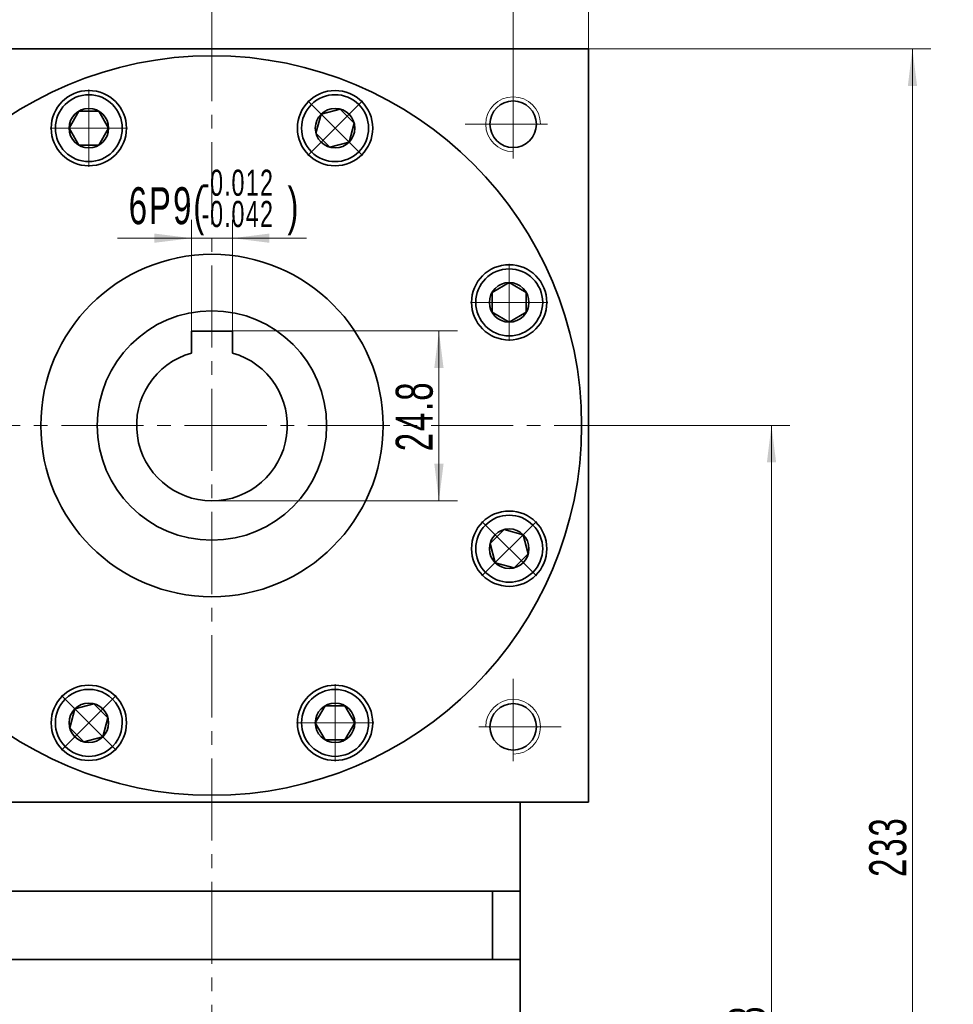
# Model space of a CAD drawing. Header units: millimetres. Extents: x 1110 to 2087, y -85 to 606.
# Tile 6 of 7: x 1703 to 1839, y 334 to 477. Entities that reach past the tile are written whole.
import ezdxf

# ---------------------------------------------------------------- set-up
doc = ezdxf.new("R2010")
doc.units = ezdxf.units.MM
doc.set_wipeout_variables(frame=1)
doc.linetypes.add('点画线', pattern=[18, 12, -2, 2, -2])
doc.layers.get('0').update_dxf_attribs({"lineweight": 35})
for name, color, linetype, lineweight in [('EB0', 7, 'Continuous', 35), ('中心线层', 1, '点画线', 18), ('尺寸线层', 3, 'Continuous', 18), ('粗实线层', 7, 'Continuous', 35)]:
    doc.layers.add(name, color=color, linetype=linetype, lineweight=lineweight)
doc.styles.add('标准', font='txt', dxfattribs={"width": 0.667})
doc.dimstyles.new('a4-1-1', dxfattribs={"dimtxt": 3, "dimasz": 3, "dimexe": 1.5, "dimexo": 0, "dimgap": 0.5, "dimtad": 1, "dimdec": 3, "dimdsep": 46, "dimtxsty": '标准', "dimblk": '_CAXARROW', "dimcen": 0, "dimdle": 6, "dimazin": 2, "dimtfac": 0.707107, "dimtdec": 3, "dimtix": 1, "dimtmove": 2, "dimatfit": 3, "dimfxl": 0, "dimfrac": 2, "dimtolj": 1, "dimarcsym": 0})

# ---------------------------------------------------------------- blocks, each defined once
blk = doc.blocks.new('*X7')
at = {"layer": '尺寸线层', "linetype": 'Continuous'}
for points in [[(1675.75, 498.99), (1681.15, 499.66), (1681.15, 498.31)], [(1785.75, 498.99), (1780.35, 499.66), (1780.35, 498.31)]]:
    blk.add_hatch(color=0, dxfattribs=at).paths.add_polyline_path(points, flags=0)
at = {"layer": '尺寸线层', "color": 0, "linetype": 'Continuous'}
for p, q in [((1675.75, 473.16), (1675.75, 501.69)), ((1785.75, 473.16), (1785.75, 501.69)), ((1675.75, 498.99), (1785.75, 498.99))]:
    blk.add_line(p, q, dxfattribs=at)
at = {"layer": '尺寸线层', "color": 0, "insert": (1730.75, 502.56), "char_height": 5.4, "width": 14.3527, "attachment_point": 5, "line_spacing_factor": 1.15057, "style": '标准'}
blk.add_mtext('\\T1.1;110', dxfattribs=at)
blk = doc.blocks.new('_CAXARROW')
blk.add_hatch(color=0).paths.add_polyline_path([(0, 0), (-1, 0.125), (-1, -0.125)], flags=0)
blk = doc.blocks.new('*X11')
at = {"layer": '尺寸线层', "linetype": 'Continuous'}
for points in [[(1686.75, 484.73), (1692.15, 485.4), (1692.15, 484.05)], [(1730.75, 484.73), (1725.35, 485.4), (1725.35, 484.05)]]:
    blk.add_hatch(color=0, dxfattribs=at).paths.add_polyline_path(points, flags=0)
at = {"layer": '尺寸线层', "color": 0, "linetype": 'Continuous'}
for p, q in [((1686.75, 469.16), (1686.75, 487.43)), ((1730.75, 476.15), (1730.75, 487.43)), ((1686.75, 484.73), (1730.75, 484.73))]:
    blk.add_line(p, q, dxfattribs=at)
at = {"layer": '尺寸线层', "color": 0, "insert": (1708.75, 488.3), "char_height": 5.4, "width": 10.8, "attachment_point": 5, "line_spacing_factor": 1.15057, "style": '标准'}
blk.add_mtext('\\T1.1;44', dxfattribs=at)
blk = doc.blocks.new('*X12')
at = {"layer": '尺寸线层', "linetype": 'Continuous'}
for points in [[(1730.75, 484.73), (1736.15, 485.4), (1736.15, 484.05)], [(1774.75, 484.73), (1769.35, 485.4), (1769.35, 484.05)]]:
    blk.add_hatch(color=0, dxfattribs=at).paths.add_polyline_path(points, flags=0)
at = {"layer": '尺寸线层', "color": 0, "linetype": 'Continuous'}
for p, q in [((1730.75, 476.15), (1730.75, 487.43)), ((1774.75, 469.16), (1774.75, 487.43)), ((1730.75, 484.73), (1774.75, 484.73))]:
    blk.add_line(p, q, dxfattribs=at)
at = {"layer": '尺寸线层', "color": 0, "insert": (1752.75, 488.3), "char_height": 5.4, "width": 10.8, "attachment_point": 5, "line_spacing_factor": 1.15057, "style": '标准'}
blk.add_mtext('\\T1.1;44', dxfattribs=at)
blk = doc.blocks.new('*X13')
at = {"layer": '尺寸线层', "linetype": 'Continuous'}
for points in [[(1812.48, 418.16), (1813.16, 412.76), (1811.81, 412.76)], [(1812.48, 240.15), (1813.16, 245.55), (1811.81, 245.55)]]:
    blk.add_hatch(color=0, dxfattribs=at).paths.add_polyline_path(points, flags=0)
at = {"layer": '尺寸线层', "color": 0, "linetype": 'Continuous'}
for p, q in [((1788.75, 418.16), (1815.18, 418.16)), ((1812.48, 418.16), (1812.48, 240.15)), ((1795.75, 240.15), (1815.18, 240.15))]:
    blk.add_line(p, q, dxfattribs=at)
at = {"layer": '尺寸线层', "color": 0, "insert": (1808.91, 329.15), "char_height": 5.4, "width": 14.0022, "attachment_point": 5, "rotation": 90, "line_spacing_factor": 1.15057, "style": '标准'}
blk.add_mtext('\\T1.1;178', dxfattribs=at)
blk = doc.blocks.new('*X14')
at = {"layer": '尺寸线层', "linetype": 'Continuous'}
for points in [[(1833.07, 473.16), (1833.75, 467.76), (1832.4, 467.76)], [(1833.07, 240.15), (1833.75, 245.55), (1832.4, 245.55)]]:
    blk.add_hatch(color=0, dxfattribs=at).paths.add_polyline_path(points, flags=0)
at = {"layer": '尺寸线层', "color": 0, "linetype": 'Continuous'}
for p, q in [((1785.75, 473.16), (1835.77, 473.16)), ((1833.07, 473.16), (1833.07, 240.15)), ((1795.75, 240.15), (1835.77, 240.15))]:
    blk.add_line(p, q, dxfattribs=at)
at = {"layer": '尺寸线层', "color": 0, "insert": (1829.5, 356.65), "char_height": 5.4, "width": 14.4695, "attachment_point": 5, "rotation": 90, "line_spacing_factor": 1.15057, "style": '标准'}
blk.add_mtext('\\T1.1;233', dxfattribs=at)
blk = doc.blocks.new('*X15')
at = {"layer": '中心线层', "linetype": '点画线', "lineweight": 18}
for p, q in [((0, -5.64), (0, 5.64)), ((-5.64, 0), (5.64, 0))]:
    blk.add_line(p, q, dxfattribs=at)
at = {"layer": '粗实线层'}
for p, q in [((-2.89, 0), (-1.44, 2.5)), ((-1.44, 2.5), (1.44, 2.5)), ((2.89, 0), (1.44, 2.5)), ((2.89, 0), (1.44, 2.5)), ((-2.89, 0), (-1.44, -2.5)), ((2.89, 0), (1.44, -2.5)), ((-1.44, -2.5), (1.44, -2.5))]:
    blk.add_line(p, q, dxfattribs=at)
blk.add_circle((0, 0), 2.89, dxfattribs=at)
for start, end in [(0, 180), (180, 360)]:
    blk.add_arc((0, 0), 4.89, start, end, dxfattribs=at)
blk = doc.blocks.new('*X18')
at = {"layer": '尺寸线层', "color": 0, "char_height": 5.4, "attachment_point": 1, "line_spacing_factor": 1.15057, "style": '标准'}
for s, insert, width in [('\\T1.1;{\\H0.707107x;-0.012}', (1729.23, 455.52), 45.8159), ('\\T1.1;6P9(', (1718.59, 452.96), 97.2669), ('\\T1.1;)', (1741.78, 452.96), 97.2669), ('\\T1.1;{\\H0.707107x;-0.042}', (1729.23, 450.96), 45.8159)]:
    blk.add_mtext(s, dxfattribs=dict(at, insert=insert, width=width))
blk = doc.blocks.new('*X17')
at = {"layer": '尺寸线层', "linetype": 'Continuous'}
for points in [[(1727.75, 445.51), (1722.35, 444.84), (1722.35, 446.19)], [(1733.75, 445.51), (1739.15, 444.84), (1739.15, 446.19)]]:
    blk.add_hatch(color=0, dxfattribs=at).paths.add_polyline_path(points, flags=0)
at = {"layer": '尺寸线层', "color": 0, "linetype": 'Continuous'}
for p, q in [((1727.75, 431.96), (1727.75, 448.21)), ((1733.75, 431.96), (1733.75, 448.21)), ((1744.55, 445.51), (1716.95, 445.51))]:
    blk.add_line(p, q, dxfattribs=at)
at = {"layer": '尺寸线层', "color": 0}
blk.add_blockref('*X18', (0, 0), dxfattribs=at)
blk = doc.blocks.new('*X19')
at = {"layer": '尺寸线层', "linetype": 'Continuous'}
for points in [[(1763.9, 431.96), (1764.58, 426.56), (1763.23, 426.56)], [(1763.9, 407.16), (1764.58, 412.56), (1763.23, 412.56)]]:
    blk.add_hatch(color=0, dxfattribs=at).paths.add_polyline_path(points, flags=0)
at = {"layer": '尺寸线层', "color": 0, "linetype": 'Continuous'}
for p, q in [((1733.75, 431.96), (1766.6, 431.96)), ((1763.9, 431.96), (1763.9, 407.16)), ((1730.75, 407.16), (1766.6, 407.16))]:
    blk.add_line(p, q, dxfattribs=at)
at = {"layer": '尺寸线层', "color": 0, "insert": (1760.33, 419.56), "char_height": 5.4, "width": 19.7184, "attachment_point": 5, "rotation": 90, "line_spacing_factor": 1.15057, "style": '标准'}
blk.add_mtext('\\T1.1;24.8', dxfattribs=at)

msp = doc.modelspace()

# ---------------------------------------------------------------- linework, layer by layer
at = {"layer": 'EB0'}
for p, q in [((1775.7462, 350.1551), (1685.7462, 350.1551)), ((1770.7462, 350.1551), (1775.7462, 350.1551)), ((1771.7462, 350.1551), (1771.7462, 340.1551)), ((1775.7462, 350.1551), (1775.7462, 340.1551)), ((1775.7462, 340.1551), (1685.7462, 340.1551)), ((1775.7462, 340.1551), (1775.7462, 305.6551))]:
    msp.add_line(p, q, dxfattribs=at)
at = {"layer": '中心线层'}
for p, q in [((1730.7462, 231.5342), (1730.7462, 476.1503)), ((1774.7462, 469.1551), (1774.7462, 455.1551)), ((1767.7462, 462.1551), (1781.7462, 462.1551)), ((1672.7462, 418.1551), (1788.7462, 418.1551)), ((1774.7462, 381.1551), (1774.7462, 367.1551)), ((1781.7462, 374.1551), (1767.7462, 374.1551))]:
    msp.add_line(p, q, dxfattribs=at)
at = {"layer": '粗实线层'}
for p, q in [((1733.7462, 431.9551), (1727.7462, 431.9551)), ((1727.7462, 431.9551), (1727.7462, 428.7381)), ((1733.7462, 431.9551), (1733.7462, 428.7381)), ((1775.7462, 350.1551), (1775.7462, 363.1551))]:
    msp.add_line(p, q, dxfattribs=at)
for points in [[(1675.7462, 472.5551), (1675.7462, 473.1551), (1785.7462, 473.1551), (1785.7462, 472.5551)], [(1785.7462, 363.1551), (1785.7462, 473.1551)], [(1785.7462, 363.1551), (1675.7462, 363.1551)]]:
    msp.add_lwpolyline(points, dxfattribs=at)
for centre, radius in [((1730.7462, 418.1551), 54), ((1712.7601, 461.5775), 5.5), ((1748.7324, 461.5775), 5.5), ((1774.7462, 462.1551), 3.4), ((1730.7462, 418.1551), 25), ((1774.1686, 436.1412), 5.5), ((1730.7462, 418.1551), 16.75), ((1774.1686, 400.169), 5.5), ((1712.7601, 374.7328), 5.5), ((1748.7324, 374.7328), 5.5), ((1774.7462, 374.1551), 3.4)]:
    msp.add_circle(centre, radius, dxfattribs=at)
at = {"layer": '粗实线层', "lineweight": 18}
for centre, start, end in [((1774.7462, 462.1551), 0, 270), ((1774.7462, 374.1551), 270, 180)]:
    msp.add_arc(centre, 4, start, end, dxfattribs=at)
at = {"layer": '粗实线层'}
msp.add_arc((1730.7462, 418.1551), 11, 105.82662, 74.17338, dxfattribs=at)

# ---------------------------------------------------------------- dimensions: what is measured, and where the dimension line sits
at = {"layer": '尺寸线层'}
for base, p1, p2, picture, middle in [((1785.7462, 498.9852), (1675.7462, 473.1551), (1785.7462, 473.1551), '*X7', (1730.7462, 502.556)), ((1730.7462, 484.7292), (1686.7462, 469.1551), (1730.7462, 476.1503), '*X11', (1708.7462, 488.3)), ((1774.7462, 484.7292), (1730.7462, 476.1503), (1774.7462, 469.1551), '*X12', (1752.7462, 488.3))]:
    dim = msp.add_linear_dim(base=base, p1=p1, p2=p2, dimstyle='a4-1-1', override={"dimsah": 1, "dimtfill": 1, "dimtzin": 8}, dxfattribs=at)
    dim.commit()
    dim.dimension.update_dxf_attribs({"geometry": picture, "text_midpoint": middle})
for base, p1, p2, picture, middle in [((1833.0708, 240.1547), (1785.7462, 473.1551), (1795.7462, 240.1547), '*X14', (1829.5, 356.6549)), ((1763.9033, 407.1551), (1733.7462, 431.9551), (1730.7462, 407.1551), '*X19', (1760.3325, 419.5551)), ((1812.48, 240.1547), (1788.7462, 418.1551), (1795.7462, 240.1547), '*X13', (1808.9092, 329.1549))]:
    dim = msp.add_linear_dim(base=base, p1=p1, p2=p2, angle=270, dimstyle='a4-1-1', override={"dimsah": 1, "dimtfill": 1, "dimtzin": 8}, dxfattribs=at)
    dim.commit()
    dim.dimension.update_dxf_attribs({"geometry": picture, "text_midpoint": middle})

# ---------------------------------------------------------------- next in the draw order: wipeouts: each hides what was drawn before it
for points in [[(1717.6501, 461.5775), (1717.65, 461.6049), (1717.6498, 461.6324), (1717.6494, 461.6599), (1717.6489, 461.6874), (1717.6482, 461.7148), (1717.6473, 461.7423), (1717.6463, 461.7697), (1717.6452, 461.7972), (1717.6439, 461.8246), (1717.6424, 461.8521), (1717.6408, 461.8795), (1717.639, 461.9069), (1717.6371, 461.9343), (1717.635, 461.9617), (1717.6328, 461.9891), (1717.6304, 462.0165), (1717.6278, 462.0439), (1717.6251, 462.0712), (1717.6223, 462.0985), (1717.6193, 462.1258), (1717.6161, 462.1531), (1717.6128, 462.1804), (1717.6093, 462.2077), (1717.6057, 462.2349), (1717.6019, 462.2621), (1717.598, 462.2893), (1717.5939, 462.3165), (1717.5897, 462.3436), (1717.5853, 462.3708), (1717.5808, 462.3979), (1717.5808, 462.3979), (1717.5372, 462.6222), (1717.4832, 462.8443), (1717.4188, 463.0636), (1717.3443, 463.2796), (1717.2598, 463.4919), (1717.1654, 463.7001), (1717.0614, 463.9036), (1716.948, 464.102), (1716.8255, 464.295), (1716.6941, 464.4819), (1716.5541, 464.6626), (1716.4058, 464.8365), (1716.2495, 465.0033), (1716.0856, 465.1626), (1715.9145, 465.314), (1715.7365, 465.4573), (1715.5519, 465.5922), (1715.3613, 465.7182), (1715.165, 465.8352), (1714.9634, 465.9429), (1714.757, 466.0411), (1714.5463, 466.1296), (1714.3317, 466.208), (1714.1136, 466.2764), (1713.8926, 466.3345), (1713.6691, 466.3822), (1713.4436, 466.4195), (1713.2166, 466.4461), (1712.9886, 466.4621), (1712.7601, 466.4675), (1712.7601, 466.4675), (1712.5316, 466.4621), (1712.3037, 466.4461), (1712.0767, 466.4195), (1711.8512, 466.3822), (1711.6277, 466.3345), (1711.4066, 466.2764), (1711.1886, 466.208), (1710.9739, 466.1296), (1710.7632, 466.0411), (1710.5568, 465.9429), (1710.3552, 465.8352), (1710.1589, 465.7182), (1709.9683, 465.5922), (1709.7838, 465.4573), (1709.6057, 465.314), (1709.4346, 465.1626), (1709.2707, 465.0033), (1709.1144, 464.8365), (1708.9662, 464.6626), (1708.8262, 464.4819), (1708.6947, 464.295), (1708.5722, 464.102), (1708.4588, 463.9036), (1708.3548, 463.7001), (1708.2605, 463.4919), (1708.1759, 463.2796), (1708.1014, 463.0636), (1708.0371, 462.8443), (1707.983, 462.6222), (1707.9394, 462.3979), (1707.9394, 462.3979), (1707.9349, 462.3708), (1707.9305, 462.3436), (1707.9263, 462.3165), (1707.9222, 462.2893), (1707.9183, 462.2621), (1707.9145, 462.2349), (1707.9109, 462.2077), (1707.9074, 462.1804), (1707.9041, 462.1531), (1707.901, 462.1258), (1707.898, 462.0985), (1707.8951, 462.0712), (1707.8924, 462.0439), (1707.8899, 462.0165), (1707.8875, 461.9891), (1707.8852, 461.9617), (1707.8832, 461.9343), (1707.8812, 461.9069), (1707.8795, 461.8795), (1707.8778, 461.8521), (1707.8764, 461.8246), (1707.8751, 461.7972), (1707.8739, 461.7697), (1707.8729, 461.7423), (1707.872, 461.7148), (1707.8714, 461.6874), (1707.8708, 461.6599), (1707.8704, 461.6324), (1707.8702, 461.6049), (1707.8701, 461.5775), (1707.8701, 461.5775), (1707.8768, 461.3215), (1707.8969, 461.0663), (1707.9303, 460.8125), (1707.977, 460.5608), (1708.0367, 460.3118), (1708.1094, 460.0664), (1708.1949, 459.825), (1708.2929, 459.5885), (1708.4031, 459.3574), (1708.5253, 459.1325), (1708.659, 458.9142), (1708.804, 458.7032), (1708.9599, 458.5001), (1709.1261, 458.3054), (1709.3024, 458.1197), (1709.4881, 457.9435), (1709.6827, 457.7772), (1709.8858, 457.6214), (1710.0968, 457.4764), (1710.3151, 457.3426), (1710.5401, 457.2204), (1710.7712, 457.1102), (1711.0077, 457.0122), (1711.249, 456.9268), (1711.4945, 456.8541), (1711.7434, 456.7943), (1711.9952, 456.7477), (1712.249, 456.7142), (1712.5042, 456.6942), (1712.7601, 456.6875), (1712.7601, 456.6875), (1713.016, 456.6942), (1713.2713, 456.7142), (1713.5251, 456.7477), (1713.7768, 456.7943), (1714.0257, 456.8541), (1714.2712, 456.9268), (1714.5125, 457.0122), (1714.7491, 457.1102), (1714.9801, 457.2204), (1715.2051, 457.3426), (1715.4234, 457.4764), (1715.6344, 457.6214), (1715.8375, 457.7772), (1716.0322, 457.9435), (1716.2179, 458.1197), (1716.3941, 458.3054), (1716.5604, 458.5001), (1716.7162, 458.7032), (1716.8612, 458.9142), (1716.995, 459.1325), (1717.1171, 459.3574), (1717.2274, 459.5885), (1717.3253, 459.825), (1717.4108, 460.0664), (1717.4835, 460.3118), (1717.5433, 460.5608), (1717.5899, 460.8125), (1717.6233, 461.0663), (1717.6434, 461.3215)], [(1752.1901, 458.1197), (1752.2095, 458.1392), (1752.2287, 458.1588), (1752.2479, 458.1785), (1752.2669, 458.1983), (1752.2859, 458.2182), (1752.3047, 458.2382), (1752.3234, 458.2583), (1752.342, 458.2786), (1752.3605, 458.2989), (1752.3788, 458.3193), (1752.3971, 458.3399), (1752.4152, 458.3605), (1752.4332, 458.3813), (1752.4511, 458.4021), (1752.4689, 458.4231), (1752.4866, 458.4441), (1752.5041, 458.4653), (1752.5216, 458.4865), (1752.5389, 458.5078), (1752.5561, 458.5293), (1752.5731, 458.5508), (1752.5901, 458.5724), (1752.6069, 458.5942), (1752.6236, 458.616), (1752.6402, 458.6379), (1752.6566, 458.6599), (1752.673, 458.682), (1752.6892, 458.7042), (1752.7053, 458.7265), (1752.7212, 458.7488), (1752.7212, 458.7488), (1752.849, 458.9383), (1752.9678, 459.1335), (1753.0774, 459.3341), (1753.1775, 459.5396), (1753.2678, 459.7495), (1753.3483, 459.9634), (1753.4187, 460.1808), (1753.4788, 460.4013), (1753.5286, 460.6244), (1753.5679, 460.8495), (1753.5966, 461.0762), (1753.6147, 461.3041), (1753.6222, 461.5325), (1753.6189, 461.761), (1753.605, 461.9891), (1753.5804, 462.2163), (1753.5453, 462.4422), (1753.4996, 462.6661), (1753.4436, 462.8877), (1753.3772, 463.1063), (1753.3007, 463.3217), (1753.2142, 463.5333), (1753.1179, 463.7405), (1753.0121, 463.9431), (1752.8969, 464.1405), (1752.7726, 464.3322), (1752.6394, 464.518), (1752.4978, 464.6973), (1752.3479, 464.8699), (1752.1901, 465.0352), (1752.1901, 465.0352), (1752.0248, 465.193), (1751.8522, 465.3429), (1751.6729, 465.4845), (1751.4871, 465.6177), (1751.2954, 465.742), (1751.098, 465.8572), (1750.8954, 465.963), (1750.6882, 466.0593), (1750.4766, 466.1458), (1750.2612, 466.2223), (1750.0426, 466.2887), (1749.821, 466.3447), (1749.5971, 466.3904), (1749.3712, 466.4255), (1749.144, 466.4501), (1748.9159, 466.464), (1748.6874, 466.4673), (1748.459, 466.4598), (1748.2311, 466.4417), (1748.0044, 466.413), (1747.7793, 466.3737), (1747.5562, 466.3239), (1747.3357, 466.2638), (1747.1183, 466.1934), (1746.9044, 466.1129), (1746.6945, 466.0226), (1746.489, 465.9225), (1746.2884, 465.8129), (1746.0932, 465.6941), (1745.9037, 465.5663), (1745.9037, 465.5663), (1745.8814, 465.5504), (1745.8591, 465.5343), (1745.8369, 465.5181), (1745.8148, 465.5017), (1745.7928, 465.4853), (1745.7709, 465.4687), (1745.7491, 465.452), (1745.7273, 465.4352), (1745.7057, 465.4182), (1745.6842, 465.4012), (1745.6627, 465.384), (1745.6414, 465.3667), (1745.6202, 465.3492), (1745.599, 465.3317), (1745.578, 465.314), (1745.557, 465.2962), (1745.5362, 465.2783), (1745.5154, 465.2603), (1745.4948, 465.2422), (1745.4742, 465.2239), (1745.4538, 465.2056), (1745.4335, 465.1871), (1745.4132, 465.1685), (1745.3931, 465.1498), (1745.3731, 465.131), (1745.3532, 465.112), (1745.3334, 465.093), (1745.3137, 465.0738), (1745.2941, 465.0546), (1745.2746, 465.0352), (1745.2746, 465.0352), (1745.0984, 464.8495), (1744.9321, 464.6548), (1744.7763, 464.4517), (1744.6313, 464.2407), (1744.4975, 464.0225), (1744.3753, 463.7975), (1744.2651, 463.5664), (1744.1671, 463.3299), (1744.0817, 463.0886), (1744.009, 462.8431), (1743.9492, 462.5941), (1743.9026, 462.3424), (1743.8691, 462.0886), (1743.8491, 461.8334), (1743.8424, 461.5775), (1743.8491, 461.3215), (1743.8691, 461.0663), (1743.9026, 460.8125), (1743.9492, 460.5608), (1744.009, 460.3118), (1744.0817, 460.0664), (1744.1671, 459.825), (1744.2651, 459.5885), (1744.3753, 459.3574), (1744.4975, 459.1325), (1744.6313, 458.9142), (1744.7763, 458.7032), (1744.9321, 458.5001), (1745.0984, 458.3054), (1745.2746, 458.1197), (1745.2746, 458.1197), (1745.4603, 457.9435), (1745.655, 457.7772), (1745.8581, 457.6214), (1746.0691, 457.4764), (1746.2874, 457.3426), (1746.5123, 457.2204), (1746.7434, 457.1102), (1746.9799, 457.0122), (1747.2213, 456.9268), (1747.4667, 456.8541), (1747.7157, 456.7943), (1747.9674, 456.7477), (1748.2212, 456.7142), (1748.4764, 456.6942), (1748.7324, 456.6875), (1748.9883, 456.6942), (1749.2435, 456.7142), (1749.4973, 456.7477), (1749.749, 456.7943), (1749.998, 456.8541), (1750.2435, 456.9268), (1750.4848, 457.0122), (1750.7213, 457.1102), (1750.9524, 457.2204), (1751.1774, 457.3426), (1751.3956, 457.4764), (1751.6066, 457.6214), (1751.8097, 457.7772), (1752.0044, 457.9435)], [(1774.1686, 431.2512), (1774.1961, 431.2513), (1774.2235, 431.2515), (1774.251, 431.2519), (1774.2785, 431.2525), (1774.3059, 431.2532), (1774.3334, 431.254), (1774.3609, 431.255), (1774.3883, 431.2562), (1774.4158, 431.2575), (1774.4432, 431.259), (1774.4706, 431.2606), (1774.498, 431.2624), (1774.5255, 431.2643), (1774.5529, 431.2664), (1774.5802, 431.2686), (1774.6076, 431.271), (1774.635, 431.2735), (1774.6623, 431.2762), (1774.6896, 431.2791), (1774.717, 431.2821), (1774.7442, 431.2852), (1774.7715, 431.2886), (1774.7988, 431.292), (1774.826, 431.2956), (1774.8532, 431.2994), (1774.8804, 431.3033), (1774.9076, 431.3074), (1774.9347, 431.3116), (1774.9619, 431.316), (1774.989, 431.3206), (1774.989, 431.3206), (1775.2133, 431.3641), (1775.4354, 431.4182), (1775.6547, 431.4825), (1775.8707, 431.5571), (1776.0831, 431.6416), (1776.2912, 431.736), (1776.4947, 431.8399), (1776.6932, 431.9533), (1776.8861, 432.0759), (1777.0731, 432.2073), (1777.2537, 432.3473), (1777.4276, 432.4956), (1777.5944, 432.6518), (1777.7537, 432.8157), (1777.9051, 432.9869), (1778.0484, 433.1649), (1778.1833, 433.3494), (1778.3093, 433.54), (1778.4264, 433.7364), (1778.5341, 433.9379), (1778.6322, 434.1443), (1778.7207, 434.355), (1778.7992, 434.5697), (1778.8675, 434.7878), (1778.9256, 435.0088), (1778.9734, 435.2323), (1779.0106, 435.4578), (1779.0372, 435.6848), (1779.0532, 435.9128), (1779.0586, 436.1412), (1779.0586, 436.1412), (1779.0532, 436.3697), (1779.0372, 436.5977), (1779.0106, 436.8247), (1778.9734, 437.0502), (1778.9256, 437.2737), (1778.8675, 437.4947), (1778.7992, 437.7128), (1778.7207, 437.9274), (1778.6322, 438.1382), (1778.5341, 438.3446), (1778.4264, 438.5461), (1778.3093, 438.7424), (1778.1833, 438.9331), (1778.0484, 439.1176), (1777.9051, 439.2956), (1777.7537, 439.4668), (1777.5944, 439.6307), (1777.4276, 439.7869), (1777.2537, 439.9352), (1777.0731, 440.0752), (1776.8861, 440.2066), (1776.6932, 440.3291), (1776.4947, 440.4425), (1776.2912, 440.5465), (1776.0831, 440.6409), (1775.8707, 440.7254), (1775.6547, 440.8), (1775.4354, 440.8643), (1775.2133, 440.9183), (1774.989, 440.9619), (1774.989, 440.9619), (1774.9619, 440.9665), (1774.9347, 440.9708), (1774.9076, 440.9751), (1774.8804, 440.9792), (1774.8532, 440.9831), (1774.826, 440.9868), (1774.7988, 440.9905), (1774.7715, 440.9939), (1774.7442, 440.9972), (1774.717, 441.0004), (1774.6896, 441.0034), (1774.6623, 441.0063), (1774.635, 441.0089), (1774.6076, 441.0115), (1774.5802, 441.0139), (1774.5529, 441.0161), (1774.5255, 441.0182), (1774.498, 441.0201), (1774.4706, 441.0219), (1774.4432, 441.0235), (1774.4158, 441.025), (1774.3883, 441.0263), (1774.3609, 441.0275), (1774.3334, 441.0285), (1774.3059, 441.0293), (1774.2785, 441.03), (1774.251, 441.0305), (1774.2235, 441.0309), (1774.1961, 441.0312), (1774.1686, 441.0312), (1774.1686, 441.0312), (1773.9127, 441.0245), (1773.6574, 441.0045), (1773.4036, 440.971), (1773.1519, 440.9244), (1772.9029, 440.8646), (1772.6575, 440.7919), (1772.4162, 440.7064), (1772.1796, 440.6085), (1771.9486, 440.4983), (1771.7236, 440.3761), (1771.5053, 440.2423), (1771.2943, 440.0973), (1771.0912, 439.9415), (1770.8965, 439.7752), (1770.7108, 439.599), (1770.5346, 439.4133), (1770.3683, 439.2186), (1770.2125, 439.0155), (1770.0675, 438.8045), (1769.9337, 438.5862), (1769.8116, 438.3613), (1769.7013, 438.1302), (1769.6034, 437.8937), (1769.5179, 437.6523), (1769.4452, 437.4069), (1769.3854, 437.1579), (1769.3388, 436.9062), (1769.3054, 436.6524), (1769.2853, 436.3972), (1769.2786, 436.1412), (1769.2786, 436.1412), (1769.2853, 435.8853), (1769.3054, 435.6301), (1769.3388, 435.3763), (1769.3854, 435.1246), (1769.4452, 434.8756), (1769.5179, 434.6301), (1769.6034, 434.3888), (1769.7013, 434.1523), (1769.8116, 433.9212), (1769.9337, 433.6962), (1770.0675, 433.478), (1770.2125, 433.267), (1770.3683, 433.0639), (1770.5346, 432.8692), (1770.7108, 432.6835), (1770.8965, 432.5073), (1771.0912, 432.341), (1771.2943, 432.1851), (1771.5053, 432.0401), (1771.7236, 431.9064), (1771.9486, 431.7842), (1772.1796, 431.674), (1772.4162, 431.576), (1772.6575, 431.4906), (1772.9029, 431.4179), (1773.1519, 431.3581), (1773.4036, 431.3114), (1773.6574, 431.278), (1773.9127, 431.2579)], [(1770.7108, 396.7112), (1770.7303, 396.6919), (1770.7499, 396.6726), (1770.7696, 396.6535), (1770.7894, 396.6344), (1770.8093, 396.6155), (1770.8293, 396.5967), (1770.8495, 396.578), (1770.8697, 396.5594), (1770.89, 396.5409), (1770.9105, 396.5225), (1770.931, 396.5043), (1770.9516, 396.4861), (1770.9724, 396.4681), (1770.9932, 396.4502), (1771.0142, 396.4324), (1771.0352, 396.4148), (1771.0564, 396.3972), (1771.0776, 396.3798), (1771.099, 396.3625), (1771.1204, 396.3453), (1771.1419, 396.3282), (1771.1636, 396.3113), (1771.1853, 396.2945), (1771.2071, 396.2778), (1771.229, 396.2612), (1771.251, 396.2447), (1771.2731, 396.2284), (1771.2953, 396.2122), (1771.3176, 396.1961), (1771.3399, 396.1801), (1771.3399, 396.1801), (1771.5294, 396.0523), (1771.7246, 395.9335), (1771.9252, 395.824), (1772.1307, 395.7239), (1772.3406, 395.6335), (1772.5545, 395.5531), (1772.7719, 395.4827), (1772.9924, 395.4225), (1773.2155, 395.3728), (1773.4406, 395.3335), (1773.6674, 395.3048), (1773.8952, 395.2866), (1774.1236, 395.2792), (1774.3521, 395.2824), (1774.5802, 395.2964), (1774.8075, 395.3209), (1775.0333, 395.3561), (1775.2572, 395.4017), (1775.4788, 395.4578), (1775.6975, 395.5242), (1775.9128, 395.6007), (1776.1244, 395.6871), (1776.3316, 395.7834), (1776.5342, 395.8893), (1776.7316, 396.0045), (1776.9234, 396.1288), (1777.1091, 396.2619), (1777.2885, 396.4036), (1777.461, 396.5535), (1777.6263, 396.7112), (1777.6263, 396.7112), (1777.7841, 396.8766), (1777.934, 397.0491), (1778.0757, 397.2285), (1778.2088, 397.4142), (1778.3331, 397.606), (1778.4483, 397.8034), (1778.5541, 398.0059), (1778.6504, 398.2132), (1778.7369, 398.4248), (1778.8134, 398.6401), (1778.8798, 398.8588), (1778.9359, 399.0804), (1778.9815, 399.3043), (1779.0167, 399.5301), (1779.0412, 399.7573), (1779.0551, 399.9855), (1779.0584, 400.214), (1779.0509, 400.4424), (1779.0328, 400.6702), (1779.0041, 400.8969), (1778.9648, 401.1221), (1778.915, 401.3451), (1778.8549, 401.5656), (1778.7845, 401.7831), (1778.7041, 401.997), (1778.6137, 402.2069), (1778.5136, 402.4124), (1778.4041, 402.6129), (1778.2852, 402.8082), (1778.1574, 402.9976), (1778.1574, 402.9976), (1778.1415, 403.02), (1778.1254, 403.0423), (1778.1092, 403.0645), (1778.0928, 403.0866), (1778.0764, 403.1086), (1778.0598, 403.1305), (1778.0431, 403.1523), (1778.0263, 403.174), (1778.0093, 403.1956), (1777.9923, 403.2172), (1777.9751, 403.2386), (1777.9578, 403.26), (1777.9404, 403.2812), (1777.9228, 403.3023), (1777.9051, 403.3234), (1777.8874, 403.3443), (1777.8695, 403.3652), (1777.8514, 403.3859), (1777.8333, 403.4066), (1777.8151, 403.4271), (1777.7967, 403.4475), (1777.7782, 403.4679), (1777.7596, 403.4881), (1777.7409, 403.5082), (1777.7221, 403.5283), (1777.7032, 403.5482), (1777.6841, 403.568), (1777.665, 403.5877), (1777.6457, 403.6073), (1777.6263, 403.6268), (1777.6263, 403.6268), (1777.4406, 403.803), (1777.246, 403.9692), (1777.0428, 404.1251), (1776.8319, 404.2701), (1776.6136, 404.4039), (1776.3886, 404.526), (1776.1575, 404.6362), (1775.921, 404.7342), (1775.6797, 404.8197), (1775.4342, 404.8924), (1775.1853, 404.9521), (1774.9335, 404.9988), (1774.6797, 405.0322), (1774.4245, 405.0523), (1774.1686, 405.059), (1773.9127, 405.0523), (1773.6574, 405.0322), (1773.4036, 404.9988), (1773.1519, 404.9521), (1772.9029, 404.8924), (1772.6575, 404.8197), (1772.4162, 404.7342), (1772.1796, 404.6362), (1771.9486, 404.526), (1771.7236, 404.4039), (1771.5053, 404.2701), (1771.2943, 404.1251), (1771.0912, 403.9692), (1770.8965, 403.803), (1770.7108, 403.6268), (1770.7108, 403.6268), (1770.5346, 403.441), (1770.3683, 403.2464), (1770.2125, 403.0433), (1770.0675, 402.8323), (1769.9337, 402.614), (1769.8116, 402.389), (1769.7013, 402.1579), (1769.6034, 401.9214), (1769.5179, 401.6801), (1769.4452, 401.4346), (1769.3854, 401.1857), (1769.3388, 400.934), (1769.3054, 400.6801), (1769.2853, 400.4249), (1769.2786, 400.169), (1769.2853, 399.9131), (1769.3054, 399.6579), (1769.3388, 399.404), (1769.3854, 399.1523), (1769.4452, 398.9034), (1769.5179, 398.6579), (1769.6034, 398.4166), (1769.7013, 398.1801), (1769.8116, 397.949), (1769.9337, 397.724), (1770.0675, 397.5057), (1770.2125, 397.2947), (1770.3683, 397.0916), (1770.5346, 396.8969)], [(1709.3024, 378.1905), (1709.283, 378.1711), (1709.2637, 378.1515), (1709.2446, 378.1318), (1709.2255, 378.112), (1709.2066, 378.092), (1709.1878, 378.072), (1709.1691, 378.0519), (1709.1505, 378.0317), (1709.132, 378.0113), (1709.1136, 377.9909), (1709.0954, 377.9703), (1709.0772, 377.9497), (1709.0592, 377.929), (1709.0413, 377.9081), (1709.0235, 377.8872), (1709.0059, 377.8661), (1708.9883, 377.845), (1708.9709, 377.8237), (1708.9536, 377.8024), (1708.9364, 377.781), (1708.9193, 377.7594), (1708.9024, 377.7378), (1708.8856, 377.7161), (1708.8689, 377.6943), (1708.8523, 377.6723), (1708.8358, 377.6503), (1708.8195, 377.6282), (1708.8033, 377.6061), (1708.7872, 377.5838), (1708.7713, 377.5614), (1708.7713, 377.5614), (1708.6435, 377.3719), (1708.5246, 377.1767), (1708.4151, 376.9762), (1708.315, 376.7707), (1708.2246, 376.5608), (1708.1442, 376.3469), (1708.0738, 376.1294), (1708.0137, 375.9089), (1707.9639, 375.6859), (1707.9246, 375.4607), (1707.8959, 375.234), (1707.8778, 375.0062), (1707.8703, 374.7778), (1707.8736, 374.5492), (1707.8875, 374.3211), (1707.912, 374.0939), (1707.9472, 373.8681), (1707.9928, 373.6441), (1708.0489, 373.4226), (1708.1153, 373.2039), (1708.1918, 372.9885), (1708.2783, 372.777), (1708.3745, 372.5697), (1708.4804, 372.3672), (1708.5956, 372.1698), (1708.7199, 371.978), (1708.853, 371.7922), (1708.9947, 371.6129), (1709.1446, 371.4404), (1709.3024, 371.275), (1709.3024, 371.275), (1709.4677, 371.1172), (1709.6402, 370.9674), (1709.8196, 370.8257), (1710.0053, 370.6926), (1710.1971, 370.5683), (1710.3945, 370.4531), (1710.597, 370.3472), (1710.8043, 370.2509), (1711.0159, 370.1644), (1711.2312, 370.0879), (1711.4499, 370.0216), (1711.6715, 369.9655), (1711.8954, 369.9198), (1712.1212, 369.8847), (1712.3485, 369.8601), (1712.5766, 369.8462), (1712.8051, 369.843), (1713.0335, 369.8504), (1713.2613, 369.8685), (1713.4881, 369.8973), (1713.7132, 369.9366), (1713.9363, 369.9863), (1714.1568, 370.0465), (1714.3742, 370.1168), (1714.5881, 370.1973), (1714.798, 370.2877), (1715.0035, 370.3877), (1715.2041, 370.4973), (1715.3993, 370.6161), (1715.5887, 370.7439), (1715.5887, 370.7439), (1715.6111, 370.7599), (1715.6334, 370.776), (1715.6556, 370.7922), (1715.6777, 370.8085), (1715.6997, 370.825), (1715.7216, 370.8415), (1715.7434, 370.8582), (1715.7651, 370.8751), (1715.7868, 370.892), (1715.8083, 370.9091), (1715.8297, 370.9263), (1715.8511, 370.9436), (1715.8723, 370.961), (1715.8935, 370.9786), (1715.9145, 370.9962), (1715.9354, 371.014), (1715.9563, 371.0319), (1715.977, 371.0499), (1715.9977, 371.0681), (1716.0182, 371.0863), (1716.0387, 371.1047), (1716.059, 371.1231), (1716.0792, 371.1417), (1716.0994, 371.1604), (1716.1194, 371.1793), (1716.1393, 371.1982), (1716.1591, 371.2172), (1716.1788, 371.2364), (1716.1984, 371.2557), (1716.2179, 371.275), (1716.2179, 371.275), (1716.3941, 371.4607), (1716.5604, 371.6554), (1716.7162, 371.8585), (1716.8612, 372.0695), (1716.995, 372.2878), (1717.1171, 372.5128), (1717.2274, 372.7438), (1717.3253, 372.9804), (1717.4108, 373.2217), (1717.4835, 373.4672), (1717.5433, 373.7161), (1717.5899, 373.9678), (1717.6233, 374.2216), (1717.6434, 374.4769), (1717.6501, 374.7328), (1717.6434, 374.9887), (1717.6233, 375.2439), (1717.5899, 375.4977), (1717.5433, 375.7495), (1717.4835, 375.9984), (1717.4108, 376.2439), (1717.3253, 376.4852), (1717.2274, 376.7217), (1717.1171, 376.9528), (1716.995, 377.1778), (1716.8612, 377.3961), (1716.7162, 377.6071), (1716.5604, 377.8102), (1716.3941, 378.0048), (1716.2179, 378.1905), (1716.2179, 378.1905), (1716.0322, 378.3668), (1715.8375, 378.533), (1715.6344, 378.6889), (1715.4234, 378.8339), (1715.2051, 378.9676), (1714.9801, 379.0898), (1714.7491, 379.2), (1714.5125, 379.298), (1714.2712, 379.3834), (1714.0257, 379.4562), (1713.7768, 379.5159), (1713.5251, 379.5626), (1713.2713, 379.596), (1713.016, 379.6161), (1712.7601, 379.6228), (1712.5042, 379.6161), (1712.249, 379.596), (1711.9952, 379.5626), (1711.7434, 379.5159), (1711.4945, 379.4562), (1711.249, 379.3834), (1711.0077, 379.298), (1710.7712, 379.2), (1710.5401, 379.0898), (1710.3151, 378.9676), (1710.0968, 378.8339), (1709.8858, 378.6889), (1709.6827, 378.533), (1709.4881, 378.3668)], [(1743.8424, 374.7328), (1743.8424, 374.7053), (1743.8427, 374.6778), (1743.8431, 374.6504), (1743.8436, 374.6229), (1743.8443, 374.5954), (1743.8451, 374.568), (1743.8461, 374.5405), (1743.8473, 374.513), (1743.8486, 374.4856), (1743.8501, 374.4582), (1743.8517, 374.4307), (1743.8535, 374.4033), (1743.8554, 374.3759), (1743.8575, 374.3485), (1743.8597, 374.3211), (1743.8621, 374.2937), (1743.8646, 374.2664), (1743.8673, 374.239), (1743.8702, 374.2117), (1743.8732, 374.1844), (1743.8764, 374.1571), (1743.8797, 374.1298), (1743.8831, 374.1026), (1743.8868, 374.0753), (1743.8905, 374.0481), (1743.8944, 374.0209), (1743.8985, 373.9938), (1743.9028, 373.9666), (1743.9071, 373.9395), (1743.9117, 373.9124), (1743.9117, 373.9124), (1743.9553, 373.688), (1744.0093, 373.466), (1744.0736, 373.2467), (1744.1482, 373.0306), (1744.2327, 372.8183), (1744.3271, 372.6101), (1744.4311, 372.4066), (1744.5444, 372.2082), (1744.667, 372.0153), (1744.7984, 371.8283), (1744.9384, 371.6477), (1745.0867, 371.4738), (1745.2429, 371.307), (1745.4068, 371.1477), (1745.578, 370.9962), (1745.756, 370.8529), (1745.9405, 370.7181), (1746.1312, 370.592), (1746.3275, 370.475), (1746.529, 370.3673), (1746.7354, 370.2691), (1746.9462, 370.1807), (1747.1608, 370.1022), (1747.3789, 370.0338), (1747.5999, 369.9757), (1747.8234, 369.928), (1748.0489, 369.8908), (1748.2759, 369.8641), (1748.5039, 369.8481), (1748.7324, 369.8428), (1748.7324, 369.8428), (1748.9608, 369.8481), (1749.1888, 369.8641), (1749.4158, 369.8908), (1749.6413, 369.928), (1749.8648, 369.9757), (1750.0858, 370.0338), (1750.3039, 370.1022), (1750.5185, 370.1807), (1750.7293, 370.2691), (1750.9357, 370.3673), (1751.1372, 370.475), (1751.3335, 370.592), (1751.5242, 370.7181), (1751.7087, 370.8529), (1751.8867, 370.9962), (1752.0579, 371.1477), (1752.2218, 371.307), (1752.378, 371.4738), (1752.5263, 371.6477), (1752.6663, 371.8283), (1752.7977, 372.0153), (1752.9203, 372.2082), (1753.0337, 372.4066), (1753.1376, 372.6101), (1753.232, 372.8183), (1753.3165, 373.0306), (1753.3911, 373.2467), (1753.4554, 373.466), (1753.5094, 373.688), (1753.553, 373.9124), (1753.553, 373.9124), (1753.5576, 373.9395), (1753.562, 373.9666), (1753.5662, 373.9938), (1753.5703, 374.0209), (1753.5742, 374.0481), (1753.578, 374.0753), (1753.5816, 374.1026), (1753.585, 374.1298), (1753.5884, 374.1571), (1753.5915, 374.1844), (1753.5945, 374.2117), (1753.5974, 374.239), (1753.6001, 374.2664), (1753.6026, 374.2937), (1753.605, 374.3211), (1753.6072, 374.3485), (1753.6093, 374.3759), (1753.6112, 374.4033), (1753.613, 374.4307), (1753.6146, 374.4582), (1753.6161, 374.4856), (1753.6174, 374.513), (1753.6186, 374.5405), (1753.6196, 374.568), (1753.6204, 374.5954), (1753.6211, 374.6229), (1753.6217, 374.6504), (1753.622, 374.6778), (1753.6223, 374.7053), (1753.6224, 374.7328), (1753.6224, 374.7328), (1753.6157, 374.9887), (1753.5956, 375.2439), (1753.5622, 375.4977), (1753.5155, 375.7495), (1753.4557, 375.9984), (1753.383, 376.2439), (1753.2976, 376.4852), (1753.1996, 376.7217), (1753.0894, 376.9528), (1752.9672, 377.1778), (1752.8335, 377.3961), (1752.6885, 377.6071), (1752.5326, 377.8102), (1752.3663, 378.0048), (1752.1901, 378.1905), (1752.0044, 378.3668), (1751.8097, 378.533), (1751.6066, 378.6889), (1751.3956, 378.8339), (1751.1774, 378.9676), (1750.9524, 379.0898), (1750.7213, 379.2), (1750.4848, 379.298), (1750.2435, 379.3834), (1749.998, 379.4562), (1749.749, 379.5159), (1749.4973, 379.5626), (1749.2435, 379.596), (1748.9883, 379.6161), (1748.7324, 379.6228), (1748.7324, 379.6228), (1748.4764, 379.6161), (1748.2212, 379.596), (1747.9674, 379.5626), (1747.7157, 379.5159), (1747.4667, 379.4562), (1747.2213, 379.3834), (1746.9799, 379.298), (1746.7434, 379.2), (1746.5123, 379.0898), (1746.2874, 378.9676), (1746.0691, 378.8339), (1745.8581, 378.6889), (1745.655, 378.533), (1745.4603, 378.3668), (1745.2746, 378.1905), (1745.0984, 378.0048), (1744.9321, 377.8102), (1744.7763, 377.6071), (1744.6313, 377.3961), (1744.4975, 377.1778), (1744.3753, 376.9528), (1744.2651, 376.7217), (1744.1671, 376.4852), (1744.0817, 376.2439), (1744.009, 375.9984), (1743.9492, 375.7495), (1743.9026, 375.4977), (1743.8691, 375.2439), (1743.8491, 374.9887)]]:
    msp.add_wipeout(points).dxf.layer = '粗实线层'

# ---------------------------------------------------------------- next in the draw order: block references
at = {"layer": '粗实线层'}
for p, rotation in [((1748.7324, 461.5775), 315.0000000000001), ((1774.1686, 436.1412), 270), ((1774.1686, 400.169), 225.0000000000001), ((1712.7601, 374.7328), 135.0000000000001), ((1748.7324, 374.7328), 180)]:
    msp.add_blockref('*X15', p, dxfattribs=dict(at, rotation=rotation))
msp.add_blockref('*X15', (1712.7601, 461.5775), dxfattribs=at)

# ---------------------------------------------------------------- next in the draw order: dimensions: what is measured, and where the dimension line sits
at = {"layer": '尺寸线层'}
dim = msp.add_linear_dim(base=(1727.7462, 445.5108), p1=(1733.7462, 431.9551), p2=(1727.7462, 431.9551), text='\\A1;6P9({\\H0.707107x;\\S-0.012^ -0.042;})', dimstyle='a4-1-1', override={"dimsah": 1, "dimtfill": 1, "dimtolj": 0, "dimtzin": 8}, dxfattribs=at)
dim.commit()
dim.dimension.update_dxf_attribs({"geometry": '*X17', "text_midpoint": (1730.7462, 451.3054)})

doc.saveas('drawing.dxf')
